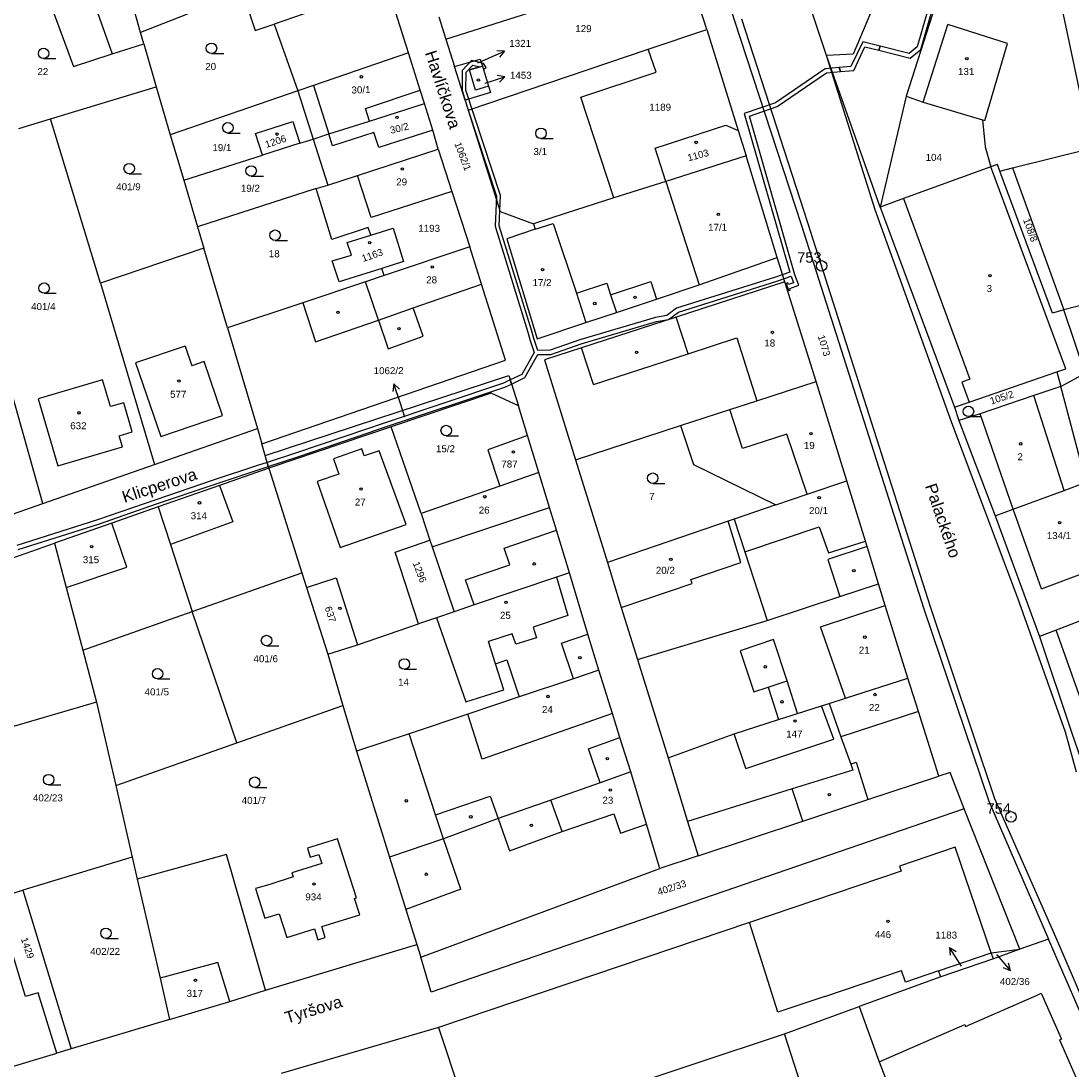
# Model space of a CAD drawing. Header units: metres. Extents: x -747283 to -746243, y -1022515 to -1021544.
# Tile 36 of 43: x -746719 to -746568, y -1021982 to -1021831. Entities that reach past the tile are written whole.
import ezdxf
from ezdxf.enums import TextEntityAlignment as Align

# ---------------------------------------------------------------- set-up
doc = ezdxf.new("R2010")
doc.units = ezdxf.units.M
doc.header["$MEASUREMENT"] = 0
for name, color, linetype in [('1008', 251, 'CONTINUOUS'), ('101', 251, 'CONTINUOUS'), ('1016', 251, 'CONTINUOUS'), ('1029', 251, 'CONTINUOUS'), ('18', 251, 'CONTINUOUS'), ('21800', 251, 'CONTINUOUS'), ('21900', 251, 'CONTINUOUS'), ('23700', 251, 'CONTINUOUS'), ('304', 251, 'CONTINUOUS'), ('402', 251, 'CONTINUOUS'), ('404', 251, 'CONTINUOUS')]:
    doc.layers.add(name, color=color, linetype=linetype)
doc.styles.add('Arial', font='arial.ttf', dxfattribs={"height": 1})
doc.styles.get("Standard").update_dxf_attribs({"font": 'arial.ttf'})

# ---------------------------------------------------------------- blocks, each defined once
blk = doc.blocks.new('4_02$0')
at = {"layer": '404', "linetype": 'Continuous'}
blk.add_circle((-0.01, 0), 0.175, dxfattribs=at)
blk = doc.blocks.new('1029$2')
at = {"layer": '1029', "color": 0, "linetype": 'Continuous'}
for p, q in [((0, 3), (-0.5, 2)), ((0, 0), (0, 3)), ((0, 3), (0.5, 2))]:
    blk.add_line(p, q, dxfattribs=at)
blk = doc.blocks.new('3_04$4')
at = {"layer": '304', "linetype": 'Continuous'}
blk.add_line((0.01, 0), (1.76, 0), dxfattribs=at)
blk.add_circle((0.01, 0.75), 0.75, dxfattribs=at)
blk = doc.blocks.new('1_01$20')
at = {"layer": '101', "linetype": 'Continuous'}
for radius in [0.75, 0.03]:
    blk.add_circle((0, 0), radius, dxfattribs=at)

msp = doc.modelspace()

# ---------------------------------------------------------------- linework, layer by layer
at = {"layer": '1029'}
for p, q in [((-746653.25, -1021837.42), (-746652.15, -1021836.93)), ((-746663.69, -1021888.11), (-746664.3, -1021886.17)), ((-746578.98, -1021965.04), (-746578.95, -1021965.07)), ((-746584, -1021966.67), (-746584.1, -1021966.52))]:
    msp.add_line(p, q, dxfattribs=at)
at = {"layer": '21800'}
for p, q in [((-746711.63, -1021819.11), (-746705.54, -1021836.13)), ((-746666.2, -1021826.26), (-746682.37, -1021831.84)), ((-746565.34, -1021849.62), (-746569.54, -1021829.79)), ((-746615.51, -1021831.1), (-746606.07, -1021860.24)), ((-746589.48, -1021843.01), (-746585.97, -1021831.9)), ((-746577.44, -1021834.64), (-746585.97, -1021831.9)), ((-746580.67, -1021845.63), (-746577.44, -1021834.64)), ((-746596.36, -1021858.43), (-746603.32, -1021836.35)), ((-746676.73, -1021840.63), (-746674.54, -1021847.58)), ((-746669.32, -1021843.92), (-746661.47, -1021841.33)), ((-746668.71, -1021845.73), (-746669.32, -1021843.92)), ((-746581.02, -1021845.56), (-746580.67, -1021845.63)), ((-746668.11, -1021847.38), (-746674.01, -1021849.28)), ((-746667.41, -1021849.52), (-746668.11, -1021847.38)), ((-746659.68, -1021847.02), (-746667.41, -1021849.52)), ((-746674.01, -1021849.28), (-746674.54, -1021847.58)), ((-746569.1, -1021881.17), (-746579.82, -1021852.28)), ((-746626.3, -1021854.37), (-746621.53, -1021869.17)), ((-746592.33, -1021856.8), (-746582.82, -1021882.65)), ((-746585.41, -1021888.9), (-746596.36, -1021858.43)), ((-746606.07, -1021860.24), (-746588.5, -1021915.22)), ((-746667.46, -1021874.21), (-746669.3, -1021868.73)), ((-746662.46, -1021872.46), (-746652.72, -1021869.07)), ((-746639.11, -1021870.38), (-746637.75, -1021874.57)), ((-746634.22, -1021870.61), (-746633.39, -1021873.12)), ((-746678.26, -1021871.73), (-746676.44, -1021877.34)), ((-746667.46, -1021874.21), (-746662.46, -1021872.46)), ((-746661.03, -1021876.53), (-746662.46, -1021872.46)), ((-746676.44, -1021877.34), (-746667.46, -1021874.21)), ((-746667.46, -1021874.21), (-746666.07, -1021878.33)), ((-746623.11, -1021879.02), (-746624.82, -1021873.79)), ((-746666.07, -1021878.33), (-746661.03, -1021876.53)), ((-746623.11, -1021879.02), (-746616.14, -1021876.76)), ((-746616.14, -1021876.76), (-746613.3, -1021885.78)), ((-746695.12, -1021877.92), (-746702.21, -1021880.34)), ((-746695.12, -1021877.92), (-746694.17, -1021880.76)), ((-746636.69, -1021883.41), (-746638.38, -1021878.18)), ((-746636.69, -1021883.41), (-746623.11, -1021879.02)), ((-746702.21, -1021880.34), (-746698.58, -1021890.89)), ((-746692.4, -1021880.15), (-746694.17, -1021880.76)), ((-746689.75, -1021887.86), (-746692.4, -1021880.15)), ((-746570.37, -1021881.61), (-746569.1, -1021881.17)), ((-746582.82, -1021882.65), (-746583.94, -1021883.08)), ((-746583.94, -1021883.08), (-746582.91, -1021885.96)), ((-746569.32, -1021898.59), (-746573.64, -1021885.01)), ((-746698.58, -1021890.89), (-746689.75, -1021887.86)), ((-746615.35, -1021892.58), (-746617.15, -1021887.02)), ((-746576.6, -1021901.28), (-746581.36, -1021887.64)), ((-746575.95, -1021914.01), (-746585.41, -1021888.9)), ((-746609.01, -1021890.53), (-746615.35, -1021892.58)), ((-746606.08, -1021899.14), (-746609.01, -1021890.53)), ((-746669.84, -1021892.65), (-746673.9, -1021894.06)), ((-746673.9, -1021894.06), (-746673.14, -1021896.24)), ((-746669.49, -1021893.64), (-746669.84, -1021892.65)), ((-746667.37, -1021892.9), (-746669.49, -1021893.64)), ((-746663.48, -1021903.46), (-746667.37, -1021892.9)), ((-746673.14, -1021896.24), (-746676.21, -1021897.31)), ((-746690.21, -1021897.86), (-746688.29, -1021903.1)), ((-746676.21, -1021897.31), (-746672.92, -1021906.75)), ((-746659.76, -1021906.66), (-746642.97, -1021901.05)), ((-746572.55, -1021912.66), (-746576.6, -1021901.28)), ((-746688.29, -1021903.1), (-746697.23, -1021906.32)), ((-746615.58, -1021908.92), (-746617.42, -1021903)), ((-746703.44, -1021909.55), (-746705.61, -1021903.26)), ((-746672.92, -1021906.75), (-746663.48, -1021903.46)), ((-746649.44, -1021906.85), (-746641.98, -1021904.29)), ((-746615.02, -1021907.36), (-746604.36, -1021903.82)), ((-746604.36, -1021903.82), (-746603.06, -1021907.53)), ((-746603.06, -1021907.53), (-746597.76, -1021905.86)), ((-746648.63, -1021909.22), (-746649.44, -1021906.85)), ((-746597.52, -1021906.63), (-746603.14, -1021908.46)), ((-746622.74, -1021911.34), (-746615.58, -1021908.92)), ((-746603.14, -1021908.46), (-746601.41, -1021913.78)), ((-746712.14, -1021912.48), (-746703.44, -1021909.55)), ((-746654.98, -1021911.4), (-746648.63, -1021909.22)), ((-746572.55, -1021912.66), (-746563.28, -1021909.21)), ((-746653.75, -1021914.98), (-746654.98, -1021911.4)), ((-746641.98, -1021911.02), (-746640.34, -1021916.5)), ((-746632.7, -1021915.34), (-746622.55, -1021911.91)), ((-746622.55, -1021911.91), (-746622.74, -1021911.34)), ((-746604.21, -1021918.1), (-746594.93, -1021915.05)), ((-746569.13, -1021933.19), (-746575.95, -1021914.01)), ((-746640.34, -1021916.5), (-746645.29, -1021918.17)), ((-746588.5, -1021915.22), (-746579.27, -1021942.67)), ((-746600.59, -1021928.31), (-746604.21, -1021918.1)), ((-746648.31, -1021919.09), (-746651.7, -1021920.19)), ((-746647.8, -1021920.6), (-746648.31, -1021919.09)), ((-746645.29, -1021918.17), (-746644.84, -1021919.66)), ((-746641.27, -1021920.47), (-746637.47, -1021919.15)), ((-746565.65, -1021932.14), (-746570.47, -1021918.58)), ((-746650.7, -1021923.39), (-746651.7, -1021920.19)), ((-746644.84, -1021919.66), (-746647.8, -1021920.6)), ((-746639.55, -1021925.53), (-746641.27, -1021920.47)), ((-746610.93, -1021919.91), (-746615.67, -1021921.55)), ((-746608.98, -1021925.86), (-746610.93, -1021919.91)), ((-746615.67, -1021921.55), (-746613.71, -1021927.41)), ((-746613.71, -1021927.41), (-746611.68, -1021926.75)), ((-746611.68, -1021926.75), (-746608.98, -1021925.86)), ((-746611.68, -1021926.75), (-746610.18, -1021931.39)), ((-746607.46, -1021930.51), (-746608.98, -1021925.86)), ((-746602.27, -1021934.17), (-746604.04, -1021929.42)), ((-746652.6, -1021937.07), (-746654.66, -1021930.59)), ((-746633.97, -1021930.5), (-746652.6, -1021937.07)), ((-746590.18, -1021930.24), (-746601.28, -1021933.84)), ((-746659.27, -1021945.02), (-746663.04, -1021933.4)), ((-746637.39, -1021935.55), (-746632.89, -1021933.93)), ((-746614.88, -1021938.38), (-746616.52, -1021933.42)), ((-746614.88, -1021938.38), (-746602.27, -1021934.17)), ((-746567.57, -1021938.91), (-746569.13, -1021933.19)), ((-746635.73, -1021940.42), (-746637.39, -1021935.55)), ((-746606.7, -1021945.93), (-746608.22, -1021941.29)), ((-746659.27, -1021945.02), (-746651.46, -1021942.33)), ((-746651.46, -1021942.33), (-746650.3, -1021945.56)), ((-746641.15, -1021947.41), (-746642.8, -1021942.92)), ((-746579.27, -1021942.67), (-746570.58, -1021962.45)), ((-746658.16, -1021948.43), (-746659.27, -1021945.02)), ((-746641.15, -1021947.41), (-746633.76, -1021944.89)), ((-746633.76, -1021944.89), (-746632.82, -1021947.64)), ((-746650.3, -1021945.56), (-746648.71, -1021950.16)), ((-746632.82, -1021947.64), (-746629.09, -1021946.37)), ((-746648.71, -1021950.16), (-746641.15, -1021947.41)), ((-746655.68, -1021955.66), (-746658.16, -1021948.43)), ((-746655.68, -1021955.66), (-746663.52, -1021958.57)), ((-746610.29, -1021973.24), (-746614.33, -1021960.41)), ((-746570.58, -1021962.45), (-746555.35, -1021997.87)), ((-746690.43, -1021966.13), (-746698.7, -1021968.39)), ((-746688.73, -1021971.73), (-746690.43, -1021966.13)), ((-746603.58, -1021971.03), (-746592.6, -1021967.31)), ((-746592, -1021968.96), (-746592.6, -1021967.31)), ((-746587.28, -1021967.35), (-746592, -1021968.96)), ((-746573.18, -1021970.81), (-746572.6, -1021970.54)), ((-746572.6, -1021970.54), (-746569.71, -1021977.1)), ((-746603.58, -1021971.03), (-746610.29, -1021973.24)), ((-746583.42, -1021975.29), (-746573.18, -1021970.81)), ((-746595.81, -1021980.37), (-746583.55, -1021975.02)), ((-746583.55, -1021975.02), (-746583.42, -1021975.29)), ((-746569.71, -1021977.1), (-746569.97, -1021977.23)), ((-746569.97, -1021977.23), (-746560.03, -1021999.82))]:
    msp.add_line(p, q, dxfattribs=at)
msp.add_lwpolyline([(-746599.87, -1021937.75), (-746599.07, -1021937.5), (-746597.41, -1021942.84)], dxfattribs=at)
at = {"layer": '21900'}
for p, q in [((-746701.48, -1021833.05), (-746705.69, -1021818.08)), ((-746603.32, -1021836.35), (-746608.67, -1021820.38)), ((-746620.47, -1021832.64), (-746623.47, -1021823.05)), ((-746586.44, -1021825.07), (-746591.92, -1021842.19)), ((-746691.41, -1021829.1), (-746701.48, -1021833.05)), ((-746658.83, -1021830.82), (-746657.81, -1021834)), ((-746701.02, -1021834.7), (-746701.48, -1021833.05)), ((-746628.83, -1021835.46), (-746620.47, -1021832.64)), ((-746620.47, -1021832.64), (-746615.96, -1021847.08)), ((-746701.02, -1021834.7), (-746699.28, -1021840.85)), ((-746657.81, -1021834), (-746656.57, -1021837.94)), ((-746654.6, -1021844.17), (-746628.83, -1021835.46)), ((-746656.57, -1021837.94), (-746652.87, -1021836.85)), ((-746652.87, -1021836.85), (-746652.56, -1021837.89)), ((-746595.66, -1021858.03), (-746603.32, -1021836.35)), ((-746655.05, -1021842.75), (-746656.57, -1021837.94)), ((-746652.56, -1021837.89), (-746651.7, -1021840.74)), ((-746714.38, -1021845.42), (-746699.28, -1021840.85)), ((-746699.28, -1021840.85), (-746697.25, -1021847.7)), ((-746678.97, -1021841.41), (-746697.25, -1021847.7)), ((-746678.97, -1021841.41), (-746676.79, -1021848.3)), ((-746651.7, -1021840.74), (-746651.43, -1021841.65)), ((-746651.43, -1021841.65), (-746655.05, -1021842.75)), ((-746655.05, -1021842.75), (-746654.6, -1021844.17)), ((-746591.92, -1021842.19), (-746595.66, -1021858.03)), ((-746718.91, -1021846.79), (-746714.38, -1021845.42)), ((-746707.21, -1021868.95), (-746714.38, -1021845.42)), ((-746615.96, -1021847.08), (-746614.83, -1021850.72)), ((-746697.25, -1021847.7), (-746695.32, -1021854.19)), ((-746678.7, -1021848.9), (-746684.05, -1021850.6)), ((-746678.7, -1021848.9), (-746676.79, -1021848.3)), ((-746676.79, -1021848.3), (-746674.7, -1021854.88)), ((-746670.44, -1021853.5), (-746658.89, -1021849.77)), ((-746658.89, -1021849.77), (-746656.93, -1021855.82)), ((-746695.32, -1021854.19), (-746684.05, -1021850.6)), ((-746614.83, -1021850.72), (-746626.3, -1021854.37)), ((-746610.37, -1021865.27), (-746614.83, -1021850.72)), ((-746674.7, -1021854.88), (-746670.44, -1021853.5)), ((-746578.53, -1021852.88), (-746576.69, -1021852.42)), ((-746576.69, -1021852.42), (-746569.37, -1021872.74)), ((-746695.32, -1021854.19), (-746693.33, -1021860.89)), ((-746676.34, -1021855.4), (-746674.7, -1021854.88)), ((-746626.3, -1021854.37), (-746633.78, -1021856.74)), ((-746676.34, -1021855.4), (-746693.33, -1021860.89)), ((-746656.93, -1021855.82), (-746654.36, -1021863.73)), ((-746595.66, -1021858.03), (-746585.02, -1021886.69)), ((-746693.33, -1021860.89), (-746692.43, -1021863.92)), ((-746645.24, -1021860.43), (-746645, -1021861.22)), ((-746692.43, -1021863.92), (-746707.21, -1021868.95)), ((-746689.04, -1021875.34), (-746692.43, -1021863.92)), ((-746654.36, -1021863.73), (-746666.65, -1021867.84)), ((-746609.28, -1021868.76), (-746610.37, -1021865.27)), ((-746666.65, -1021867.84), (-746666.98, -1021866.83)), ((-746552.66, -1021868.5), (-746569.37, -1021872.74)), ((-746707.21, -1021868.95), (-746699.52, -1021894.89)), ((-746604.8, -1021883), (-746609.28, -1021868.76)), ((-746689.04, -1021875.34), (-746684.76, -1021889.74)), ((-746715.47, -1021900.46), (-746720.49, -1021882.64)), ((-746600.42, -1021897.21), (-746604.8, -1021883)), ((-746566.16, -1021897.43), (-746569.8, -1021883.7)), ((-746646.1, -1021890.75), (-746647.39, -1021886.49)), ((-746585.02, -1021886.69), (-746584.39, -1021888.6)), ((-746665.63, -1021889.5), (-746683.16, -1021895.38)), ((-746661.34, -1021901.89), (-746665.63, -1021889.5)), ((-746639.23, -1021894.22), (-746624.2, -1021889.32)), ((-746584.39, -1021888.6), (-746579.21, -1021902.24)), ((-746699.52, -1021894.89), (-746684.76, -1021889.74)), ((-746684.76, -1021889.74), (-746684.14, -1021891.92)), ((-746644.49, -1021896.04), (-746646.1, -1021890.75)), ((-746683.67, -1021893.59), (-746684.14, -1021891.92)), ((-746683.16, -1021895.38), (-746683.67, -1021893.59)), ((-746715.47, -1021900.46), (-746699.52, -1021894.89)), ((-746683.16, -1021895.38), (-746678.4, -1021910.38)), ((-746639.23, -1021894.22), (-746634.69, -1021908.89)), ((-746644.49, -1021896.04), (-746650.08, -1021897.99)), ((-746650.08, -1021897.99), (-746661.34, -1021901.89)), ((-746610.57, -1021900.67), (-746616.54, -1021902.7)), ((-746661.34, -1021901.89), (-746660.09, -1021905.7)), ((-746579.21, -1021902.24), (-746572.87, -1021919.5)), ((-746731.82, -1021912.45), (-746713.83, -1021906.14)), ((-746694.1, -1021915.92), (-746678.4, -1021910.38)), ((-746678.4, -1021910.38), (-746677.74, -1021912.46)), ((-746677.74, -1021912.46), (-746674.7, -1021922.04)), ((-746709.76, -1021921.45), (-746694.1, -1021915.92)), ((-746687.72, -1021934.7), (-746694.1, -1021915.92)), ((-746656.6, -1021915.94), (-746659.15, -1021916.8)), ((-746670.46, -1021920.69), (-746661.74, -1021917.67)), ((-746659.15, -1021916.8), (-746661.74, -1021917.67)), ((-746630.39, -1021922.79), (-746611.82, -1021917.19)), ((-746674.7, -1021922.04), (-746670.46, -1021920.69)), ((-746709.76, -1021921.45), (-746707.78, -1021928.91)), ((-746674.7, -1021922.04), (-746672.53, -1021929.35)), ((-746630.39, -1021922.79), (-746625.98, -1021936.88)), ((-746707.78, -1021928.91), (-746728.52, -1021934.93)), ((-746707.78, -1021928.91), (-746705.05, -1021940.8)), ((-746687.72, -1021934.7), (-746672.53, -1021929.35)), ((-746672.53, -1021929.35), (-746670.58, -1021935.92)), ((-746705.05, -1021940.8), (-746687.72, -1021934.7)), ((-746670.58, -1021935.92), (-746665.86, -1021951.05)), ((-746625.98, -1021936.88), (-746623.22, -1021945.95)), ((-746705.05, -1021940.8), (-746702.68, -1021951.08)), ((-746575.64, -1021964.23), (-746583.61, -1021944.14)), ((-746623.22, -1021945.95), (-746621.68, -1021950.9)), ((-746702.68, -1021951.08), (-746718.32, -1021955.8)), ((-746702.68, -1021951.08), (-746701.96, -1021954.24)), ((-746621.68, -1021950.9), (-746627.19, -1021952.67)), ((-746661.4, -1021965.39), (-746627.19, -1021952.67)), ((-746722.25, -1021956.98), (-746718.32, -1021955.8)), ((-746718.32, -1021955.8), (-746711.41, -1021978.49)), ((-746571.58, -1021962.83), (-746575.64, -1021964.23)), ((-746556.18, -1021998.27), (-746571.58, -1021962.83)), ((-746683.6, -1021970.11), (-746661.98, -1021963.55)), ((-746661.98, -1021963.55), (-746661.4, -1021965.39)), ((-746579.74, -1021964.78), (-746575.64, -1021964.23)), ((-746575.64, -1021964.23), (-746579.45, -1021965.64)), ((-746579.45, -1021965.64), (-746586.98, -1021968.2)), ((-746579.45, -1021965.64), (-746579.74, -1021964.78)), ((-746586.98, -1021968.2), (-746598.65, -1021972.46)), ((-746609.34, -1021976.37), (-746598.65, -1021972.46)), ((-746697.35, -1021974.28), (-746711.41, -1021978.49)), ((-746658.84, -1021975.46), (-746681.36, -1021982.02)), ((-746658.84, -1021975.46), (-746653.67, -1021991.03)), ((-746653.67, -1021991.03), (-746609.34, -1021976.37)), ((-746598.7, -1022009.03), (-746609.34, -1021976.37)), ((-746711.41, -1021978.49), (-746713.47, -1021979.11))]:
    msp.add_line(p, q, dxfattribs=at)
for points in [[(-746632.75, -1021777.99), (-746624.84, -1021805.1), (-746616.51, -1021831.38), (-746606.94, -1021860.51), (-746589.39, -1021915.53), (-746580.1, -1021943.05), (-746571.58, -1021962.83)], [(-746717.24, -1021821.24), (-746711.1, -1021837.9), (-746705.54, -1021836.13), (-746701.02, -1021834.7)], [(-746663.15, -1021835.96), (-746666.2, -1021826.26), (-746667.86, -1021820.95)], [(-746657.81, -1021834), (-746639.93, -1021828.3), (-746632.14, -1021825.82), (-746626.64, -1021824.07), (-746623.47, -1021823.05)], [(-746596.5, -1021825.22), (-746595.06, -1021825.62), (-746599.51, -1021836.14), (-746603.32, -1021836.35)], [(-746686.84, -1021827.44), (-746685.11, -1021832.79), (-746682.37, -1021831.84), (-746678.97, -1021841.41)], [(-746633.78, -1021856.74), (-746638.47, -1021842.31), (-746627.69, -1021838.73), (-746628.83, -1021835.46)], [(-746663.15, -1021835.96), (-746676.73, -1021840.63), (-746678.97, -1021841.41)], [(-746660.87, -1021843.23), (-746661.47, -1021841.33), (-746663.15, -1021835.96)], [(-746651.7, -1021840.74), (-746653.57, -1021841.31), (-746654.41, -1021838.4), (-746652.56, -1021837.89)], [(-746591.92, -1021842.19), (-746589.48, -1021843.01), (-746581.02, -1021845.56), (-746580.62, -1021849.42), (-746579.82, -1021852.28)], [(-746676.79, -1021848.3), (-746674.54, -1021847.58), (-746668.71, -1021845.73), (-746660.87, -1021843.23)], [(-746658.89, -1021849.77), (-746659.68, -1021847.02), (-746660.87, -1021843.23)], [(-746654.6, -1021844.17), (-746650.01, -1021858.67), (-746645.24, -1021860.43)], [(-746684.05, -1021850.6), (-746685.03, -1021847.5), (-746679.68, -1021845.81), (-746678.7, -1021848.9)], [(-746626.3, -1021854.37), (-746627.87, -1021849.61), (-746617.72, -1021846.32), (-746615.96, -1021847.08)], [(-746576.69, -1021852.42), (-746565.34, -1021849.62), (-746557.34, -1021847.64)], [(-746578.53, -1021852.88), (-746578.88, -1021851.93), (-746579.82, -1021852.28)], [(-746656.93, -1021855.82), (-746668.48, -1021859.52), (-746670.44, -1021853.5)], [(-746579.82, -1021852.28), (-746592.33, -1021856.8), (-746595.66, -1021858.03)], [(-746569.37, -1021872.74), (-746570.99, -1021873.2), (-746578.53, -1021852.88)], [(-746668.55, -1021862.07), (-746668.92, -1021860.98), (-746674.11, -1021862.69), (-746676.34, -1021855.4)], [(-746633.78, -1021856.74), (-746640.58, -1021858.89), (-746645.24, -1021860.43)], [(-746645, -1021861.22), (-746642.44, -1021860.38), (-746639.11, -1021870.38), (-746634.78, -1021868.94), (-746634.22, -1021870.61), (-746628.49, -1021868.7), (-746627.67, -1021871.2)], [(-746666.98, -1021866.83), (-746673.09, -1021868.75), (-746674.08, -1021865.73), (-746671.33, -1021864.91), (-746671.93, -1021863.13), (-746668.55, -1021862.07)], [(-746668.55, -1021862.07), (-746665.34, -1021861.07), (-746663.85, -1021865.85), (-746666.98, -1021866.83)], [(-746645, -1021861.22), (-746649.09, -1021862.57), (-746644.72, -1021876.91), (-746637.75, -1021874.57), (-746633.39, -1021873.12), (-746627.67, -1021871.2)], [(-746684.14, -1021891.92), (-746649.29, -1021879.96), (-746652.72, -1021869.07), (-746654.36, -1021863.73)], [(-746627.67, -1021871.2), (-746621.53, -1021869.17), (-746610.37, -1021865.27)], [(-746666.65, -1021867.84), (-746669.3, -1021868.73), (-746678.26, -1021871.73), (-746689.04, -1021875.34)], [(-746609.28, -1021868.76), (-746624.82, -1021873.79), (-746638.38, -1021878.18), (-746643.69, -1021879.9), (-746639.23, -1021894.22)], [(-746569.8, -1021883.7), (-746566.32, -1021881.81), (-746569.37, -1021872.74)], [(-746585.02, -1021886.69), (-746582.91, -1021885.96), (-746570.37, -1021881.61), (-746569.8, -1021883.7)], [(-746705.78, -1021886.6), (-746706.92, -1021882.76), (-746716.16, -1021885.49), (-746713.33, -1021895.06), (-746704.1, -1021892.33), (-746704.56, -1021890.78), (-746702.68, -1021890.22), (-746703.91, -1021886.05), (-746705.78, -1021886.6)], [(-746683.67, -1021893.59), (-746648.8, -1021882.12), (-746647.39, -1021886.49)], [(-746624.2, -1021889.32), (-746617.15, -1021887.02), (-746613.3, -1021885.78), (-746604.8, -1021883)], [(-746647.39, -1021886.49), (-746651.33, -1021884.65), (-746665.63, -1021889.5)], [(-746569.8, -1021883.7), (-746573.64, -1021885.01), (-746581.36, -1021887.64), (-746584.39, -1021888.6)], [(-746624.2, -1021889.32), (-746622.35, -1021894.86), (-746610.57, -1021900.67)], [(-746646.1, -1021890.75), (-746651.79, -1021892.76), (-746650.08, -1021897.99)], [(-746683.16, -1021895.38), (-746690.21, -1021897.86), (-746698.98, -1021900.93)], [(-746640.13, -1021910.39), (-746641.98, -1021904.29), (-746642.97, -1021901.05), (-746644.49, -1021896.04)], [(-746610.57, -1021900.67), (-746606.08, -1021899.14), (-746600.42, -1021897.21)], [(-746595.87, -1021911.97), (-746597.52, -1021906.63), (-746597.76, -1021905.86), (-746600.42, -1021897.21)], [(-746579.21, -1021902.24), (-746576.6, -1021901.28), (-746569.32, -1021898.59), (-746567.29, -1021897.84), (-746566.16, -1021897.43)], [(-746729.44, -1021905.34), (-746724.36, -1021903.56), (-746715.47, -1021900.46)], [(-746698.98, -1021900.93), (-746705.61, -1021903.26), (-746713.83, -1021906.14)], [(-746698.98, -1021900.93), (-746697.23, -1021906.32), (-746694.1, -1021915.92)], [(-746616.54, -1021902.7), (-746617.42, -1021903), (-746634.69, -1021908.89)], [(-746616.54, -1021902.7), (-746615.02, -1021907.36), (-746611.82, -1021917.19)], [(-746661.74, -1021917.67), (-746665.06, -1021907.42), (-746660.09, -1021905.7)], [(-746660.09, -1021905.7), (-746659.76, -1021906.66), (-746656.6, -1021915.94)], [(-746713.83, -1021906.14), (-746712.14, -1021912.48), (-746709.76, -1021921.45)], [(-746634.69, -1021908.89), (-746632.7, -1021915.34), (-746630.39, -1021922.79)], [(-746640.13, -1021910.39), (-746641.98, -1021911.02), (-746653.75, -1021914.98), (-746656.6, -1021915.94)], [(-746635.9, -1021924.31), (-746637.47, -1021919.15), (-746640.13, -1021910.39)], [(-746677.74, -1021912.46), (-746673.5, -1021911.11), (-746670.46, -1021920.69)], [(-746611.82, -1021917.19), (-746601.41, -1021913.78), (-746595.87, -1021911.97)], [(-746591.71, -1021925.46), (-746594.93, -1021915.05), (-746595.87, -1021911.97)], [(-746561.9, -1021915.31), (-746570.47, -1021918.58), (-746572.87, -1021919.5)], [(-746659.15, -1021916.8), (-746654.96, -1021928.83), (-746649.52, -1021927.14)], [(-746572.87, -1021919.5), (-746568.31, -1021933.02), (-746566.44, -1021938.44)], [(-746649.52, -1021927.14), (-746650.7, -1021923.39), (-746649.06, -1021922.81), (-746647.31, -1021928.13)], [(-746635.9, -1021924.31), (-746639.55, -1021925.53), (-746647.31, -1021928.13)], [(-746631.35, -1021938.88), (-746632.89, -1021933.93), (-746633.97, -1021930.5), (-746635.9, -1021924.31)], [(-746602.94, -1021929.06), (-746600.59, -1021928.31), (-746591.71, -1021925.46)], [(-746587.24, -1021939.46), (-746590.18, -1021930.24), (-746591.71, -1021925.46)], [(-746647.31, -1021928.13), (-746654.66, -1021930.59), (-746663.04, -1021933.4), (-746670.58, -1021935.92)], [(-746625.98, -1021936.88), (-746616.52, -1021933.42), (-746610.18, -1021931.39), (-746607.46, -1021930.51), (-746604.04, -1021929.42), (-746602.94, -1021929.06)], [(-746602.94, -1021929.06), (-746601.28, -1021933.84), (-746599.87, -1021937.75), (-746599.57, -1021938.6), (-746608.22, -1021941.29), (-746623.22, -1021945.95)], [(-746631.35, -1021938.88), (-746635.73, -1021940.42), (-746642.8, -1021942.92), (-746650.3, -1021945.56), (-746658.16, -1021948.43), (-746665.86, -1021951.05)], [(-746627.19, -1021952.67), (-746629.09, -1021946.37), (-746631.35, -1021938.88)], [(-746583.61, -1021944.14), (-746585.62, -1021938.94), (-746587.24, -1021939.46)], [(-746621.68, -1021950.9), (-746606.7, -1021945.93), (-746597.41, -1021942.84), (-746587.24, -1021939.46)], [(-746583.61, -1021944.14), (-746659.9, -1021970.39), (-746661.4, -1021965.39)], [(-746677.61, -1021949.79), (-746677.21, -1021951.07), (-746675.97, -1021950.68), (-746675.56, -1021951.96), (-746679.84, -1021953.31), (-746679.65, -1021953.9), (-746683.01, -1021954.96), (-746685.04, -1021955.56), (-746683.72, -1021959.81), (-746681.64, -1021959.16), (-746680.55, -1021962.56), (-746676.61, -1021961.32), (-746676.13, -1021962.91), (-746675.08, -1021962.56), (-746675.54, -1021960.98), (-746670.11, -1021959.32), (-746670.9, -1021957), (-746670.61, -1021956.91), (-746673.33, -1021948.43), (-746677.61, -1021949.79)], [(-746579.74, -1021964.78), (-746584.9, -1021949.64), (-746592.9, -1021952.37), (-746592.66, -1021953.08), (-746614.33, -1021960.41), (-746658.84, -1021975.46)], [(-746683.6, -1021970.11), (-746689.18, -1021950.71), (-746701.96, -1021954.24)], [(-746665.86, -1021951.05), (-746663.52, -1021958.57), (-746661.98, -1021963.55)], [(-746701.96, -1021954.24), (-746698.7, -1021968.39), (-746697.35, -1021974.28)], [(-746713.47, -1021979.11), (-746716.15, -1021970.47), (-746717.97, -1021971.01), (-746722.25, -1021956.98)], [(-746733.71, -1021960.44), (-746729.87, -1021973.4), (-746726.96, -1021983.1), (-746721.26, -1021981.45), (-746713.47, -1021979.11)], [(-746586.98, -1021968.2), (-746587.28, -1021967.35), (-746579.74, -1021964.78)], [(-746697.35, -1021974.28), (-746688.73, -1021971.73), (-746683.6, -1021970.11)], [(-746598.65, -1021972.46), (-746595.81, -1021980.37), (-746593.6, -1021986.04), (-746600.6, -1021989.56), (-746594.14, -1022007.61)]]:
    msp.add_lwpolyline(points, dxfattribs=at)
at = {"layer": '23700'}
for points in [[(-746588.49, -1021828.68), (-746590.35, -1021835.13), (-746591.48, -1021836.06), (-746595.66, -1021835.02), (-746595.86, -1021835.59), (-746591.34, -1021836.72), (-746589.83, -1021835.47), (-746587.93, -1021828.88)], [(-746719, -1021907.05), (-746707.51, -1021903.4), (-746699.2, -1021900.52), (-746691.25, -1021897.82), (-746684.38, -1021895.53), (-746683.22, -1021895.15), (-746683.22, -1021895.15), (-746683.39, -1021894.58), (-746684.76, -1021895.03), (-746691.25, -1021897.18), (-746699.32, -1021899.92), (-746707.65, -1021902.82), (-746719.18, -1021906.47)]]:
    msp.add_lwpolyline(points, dxfattribs=at)
for points in [[(-746601.33, -1021838.64), (-746599.44, -1021838.47), (-746597.83, -1021835.1), (-746595.86, -1021835.59), (-746595.66, -1021835.02), (-746598.15, -1021834.4), (-746599.84, -1021837.91), (-746601.54, -1021838.07), (-746601.33, -1021838.64)], [(-746601.33, -1021838.64), (-746601.54, -1021838.07), (-746603.54, -1021838.25), (-746610.64, -1021843.12), (-746615.11, -1021844.66), (-746608.58, -1021867.34), (-746610.62, -1021868.07), (-746624.81, -1021872.52), (-746626.18, -1021873.56), (-746627.82, -1021873.83), (-746638.65, -1021877.03), (-746642.88, -1021878.53), (-746644.62, -1021878.57), (-746645.21, -1021876.83), (-746645.48, -1021875.78), (-746650.16, -1021860.7), (-746649.96, -1021856.39), (-746654.94, -1021841.29), (-746654.89, -1021838.73), (-746653.93, -1021837.72), (-746652.92, -1021837.96), (-746654.41, -1021838.4), (-746652.56, -1021837.89), (-746652.43, -1021838.31), (-746652.04, -1021838.08), (-746652.4, -1021837.47), (-746654.13, -1021837.06), (-746655.49, -1021838.49), (-746655.48, -1021841.37), (-746654.6, -1021844.17), (-746650.56, -1021856.47), (-746650.76, -1021860.78), (-746646.06, -1021875.94), (-746645.79, -1021876.99), (-746645.16, -1021878.84), (-746646.92, -1021881.98), (-746648.59, -1021882.78), (-746648.4, -1021883.36), (-746646.48, -1021882.44), (-746644.65, -1021879.16), (-746642.76, -1021879.13), (-746638.45, -1021877.59), (-746627.68, -1021874.41), (-746625.94, -1021874.12), (-746624.53, -1021873.06), (-746610.42, -1021868.63), (-746608.39, -1021867.91), (-746608.05, -1021868.87), (-746608.79, -1021869.13), (-746608.87, -1021868.9), (-746609.1, -1021868.98), (-746608.75, -1021870), (-746608.52, -1021869.92), (-746608.59, -1021869.69), (-746607.27, -1021869.23), (-746607.84, -1021867.72), (-746614.37, -1021845.04), (-746610.38, -1021843.66), (-746603.34, -1021838.83), (-746601.33, -1021838.64)], [(-746683.22, -1021895.15), (-746678.98, -1021893.77), (-746668.78, -1021890.32), (-746666.71, -1021889.6), (-746649.35, -1021883.82), (-746648.4, -1021883.36), (-746648.59, -1021882.78), (-746649.57, -1021883.26), (-746666.91, -1021889.04), (-746669.18, -1021889.82), (-746679.16, -1021893.21), (-746683.39, -1021894.58), (-746683.22, -1021895.15)]]:
    msp.add_lwpolyline(points, close=True, dxfattribs=at)

# ---------------------------------------------------------------- block references
at = {"layer": '101'}
for p in [(-746604.03, -1021866.45), (-746576.93, -1021945.31)]:
    msp.add_blockref('1_01$20', p, dxfattribs=at)
at = {"layer": '1029'}
for p, rotation in [((-746652.15, -1021836.93), 294), ((-746652.2, -1021840.32), 288), ((-746664.3, -1021886.17), 18), ((-746584.1, -1021966.52), 33), ((-746578.95, -1021965.07), 221)]:
    msp.add_blockref('1029$2', p, dxfattribs=dict(at, rotation=rotation))
at = {"layer": '304'}
for p in [(-746715.38, -1021836.8), (-746691.36, -1021836.07), (-746689.01, -1021847.44), (-746644.2, -1021848.24), (-746703.13, -1021853.28), (-746685.68, -1021853.62), (-746682.25, -1021862.81), (-746715.31, -1021870.38), (-746583.02, -1021888.03), (-746657.76, -1021890.77), (-746628.21, -1021897.59), (-746683.48, -1021920.82), (-746699.07, -1021925.57), (-746663.76, -1021924.18), (-746714.66, -1021940.73), (-746685.17, -1021941.09), (-746706.46, -1021962.71)]:
    msp.add_blockref('3_04$4', p, dxfattribs=at)
at = {"layer": '402', "rotation": 270}
for p in [(-746630.72, -1021870.95), (-746636.49, -1021871.85)]:
    msp.add_blockref('4_02$0', p, dxfattribs=at)
at = {"layer": '402'}
for p in [(-746673.24, -1021873.09), (-746664.5, -1021875.44), (-746630.5, -1021878.82), (-746645.15, -1021909.1), (-746599.41, -1021910.06), (-746638.62, -1021922.53), (-746612.08, -1021923.83), (-746609.69, -1021928.84), (-746634.69, -1021936.99), (-746602.92, -1021942.13), (-746663.46, -1021943.01), (-746654.22, -1021945.3), (-746645.56, -1021946.51), (-746660.59, -1021953.51)]:
    msp.add_blockref('4_02$0', p, dxfattribs=at)
at = {"layer": '404'}
for p in [(-746583.24, -1021836.79), (-746669.89, -1021839.4), (-746653.13, -1021839.84), (-746664.79, -1021845.2), (-746681.95, -1021847.6), (-746621.97, -1021848.79), (-746664.03, -1021852.59), (-746618.81, -1021859.08), (-746668.69, -1021863.12), (-746659.73, -1021866.6), (-746643.94, -1021867), (-746579.92, -1021867.85), (-746611.07, -1021875.98), (-746696, -1021882.93), (-746710.29, -1021887.48), (-746605.54, -1021890.46), (-746575.52, -1021891.92), (-746648.13, -1021893.09), (-746669.95, -1021898.4), (-746652.22, -1021899.5), (-746604.37, -1021899.63), (-746693.05, -1021900.36), (-746569.96, -1021903.2), (-746708.48, -1021906.65), (-746625.6, -1021908.44), (-746649.18, -1021914.61), (-746672.96, -1021915.47), (-746597.83, -1021919.59), (-746643.17, -1021928.08), (-746596.38, -1021927.8), (-746607.83, -1021931.6), (-746634.26, -1021941.45), (-746676.65, -1021954.91), (-746594.53, -1021960.25), (-746693.63, -1021968.71)]:
    msp.add_blockref('4_02$0', p, dxfattribs=at)

# ---------------------------------------------------------------- texts
at = {"layer": '1008'}
for s, rotation, p in [('Havlíčkova', 288, (-746658.22, -1021841.22)), ('Klicperova', 18, (-746698.8, -1021897.87)), ('Palackého', 289, (-746586.65, -1021902.9)), ('Tyršova', 17, (-746676.76, -1021972.87))]:
    msp.add_text(s, height=1.7, rotation=rotation, dxfattribs=at).set_placement(p, align=Align.MIDDLE_CENTER)
at = {"layer": '1016'}
for s, p in [('753', (-746604.03, -1021866.45)), ('754', (-746576.93, -1021945.31))]:
    msp.add_text(s, height=1.5, dxfattribs=at).set_placement(p, align=Align.BOTTOM_RIGHT)
at = {"layer": '18', "style": 'Arial'}
for s, p in [('129', (-746638.11, -1021833.3)), ('18', (-746682.36, -1021865.51)), ('401/4', (-746715.41, -1021873.08)), ('577', (-746696.1, -1021885.63)), ('787', (-746648.7, -1021895.61)), ('26', (-746652.32, -1021902.2))]:
    msp.add_text(s, height=1, dxfattribs=at).set_placement(p, align=Align.BOTTOM_CENTER)
msp.add_text('1321', height=1, dxfattribs=at).set_placement((-746648.72, -1021835.41), align=Align.BOTTOM_LEFT)
for s, p in [('22', (-746715.48, -1021838.65)), ('20', (-746691.46, -1021837.92)), ('131', (-746583.34, -1021838.64)), ('1189', (-746627.13, -1021843.75)), ('19/1', (-746689.85, -1021849.53)), ('3/1', (-746644.3, -1021850.09)), ('104', (-746587.98, -1021850.93)), ('401/9', (-746703.23, -1021855.13)), ('19/2', (-746685.78, -1021855.35)), ('29', (-746664.13, -1021854.44)), ('1193', (-746660.19, -1021861.08)), ('17/1', (-746618.91, -1021860.93)), ('28', (-746659.84, -1021868.45)), ('17/2', (-746644.04, -1021868.85)), ('3', (-746580.02, -1021869.7)), ('18', (-746611.45, -1021877.49)), ('1062/2', (-746666, -1021881.45)), ('632', (-746710.39, -1021889.33)), ('15/2', (-746657.86, -1021892.62)), ('19', (-746605.79, -1021892.15)), ('2', (-746575.62, -1021893.77)), ('27', (-746670.05, -1021900.25)), ('7', (-746628.31, -1021899.44)), ('20/1', (-746604.47, -1021901.48)), ('314', (-746693.15, -1021902.21)), ('134/1', (-746570.06, -1021905.05)), ('315', (-746708.59, -1021908.5)), ('20/2', (-746626.39, -1021910.02)), ('25', (-746649.28, -1021916.46)), ('21', (-746597.93, -1021921.44)), ('401/6', (-746683.58, -1021922.67)), ('14', (-746663.86, -1021926.03)), ('401/5', (-746699.17, -1021927.42)), ('24', (-746643.27, -1021929.93)), ('22', (-746596.48, -1021929.65)), ('147', (-746607.93, -1021933.45)), ('402/23', (-746714.76, -1021942.58)), ('401/7', (-746685.27, -1021942.94)), ('23', (-746634.62, -1021942.92)), ('934', (-746676.75, -1021956.76)), ('446', (-746595.25, -1021962.14)), ('1183', (-746586.2, -1021962.22)), ('402/22', (-746706.56, -1021964.56)), ('402/36', (-746576.38, -1021968.87)), ('317', (-746693.74, -1021970.56))]:
    msp.add_text(s, height=1, dxfattribs=at).set_placement(p, align=Align.MIDDLE_CENTER)
msp.add_text('1453', height=1, dxfattribs=at).set_placement((-746648.63, -1021839.18), align=Align.MIDDLE_LEFT)
for s, rotation, p in [('30/1', 2, (-746669.95, -1021841.25)), ('30/2', 14, (-746664.46, -1021846.75)), ('1062/1', 291, (-746655.37, -1021850.78)), ('1103', 15, (-746621.71, -1021850.61)), ('1163', 19, (-746668.34, -1021864.93))]:
    msp.add_text(s, height=1, rotation=rotation, dxfattribs=at).set_placement(p, align=Align.MIDDLE_CENTER)
for s, rotation, p in [('1206', 18, (-746683.4, -1021849.88)), ('108/8', 290, (-746575.5, -1021859.95)), ('105/2', 18, (-746579.66, -1021886.59)), ('1296', 291, (-746662.85, -1021909.1))]:
    msp.add_text(s, height=1, rotation=rotation, dxfattribs=at).set_placement(p, align=Align.BOTTOM_LEFT)
for s, rotation, p in [('1073', 287, (-746604.43, -1021878.09)), ('637', 288, (-746675.08, -1021916.56)), ('402/33', 18, (-746625.23, -1021956.19)), ('1429', 289, (-746718.42, -1021964.33))]:
    msp.add_text(s, height=1, rotation=rotation, dxfattribs=at).set_placement(p, align=Align.BOTTOM_CENTER)

doc.saveas('drawing.dxf')
